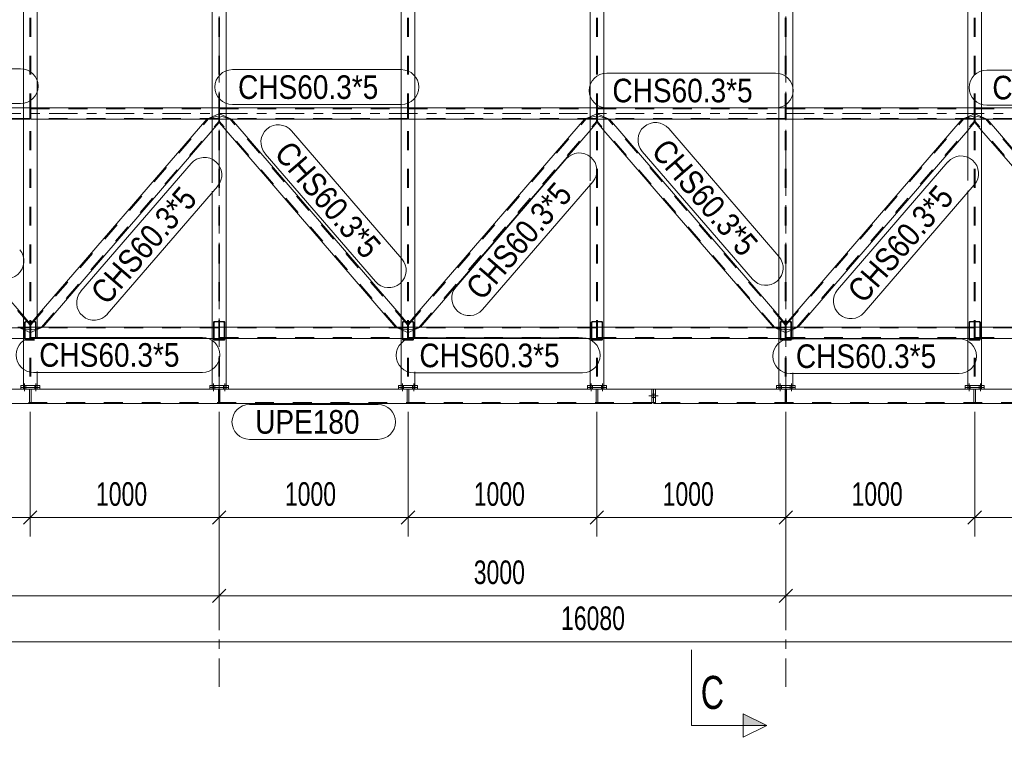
# Model space of a CAD drawing. Header units: millimetres. Extents: x -66 to 775, y -448 to 146.
# Tile 12 of 30: x 100 to 204, y -209 to -133. Entities that reach past the tile are written whole.
import ezdxf

# ---------------------------------------------------------------- set-up
doc = ezdxf.new("R2010")
doc.units = ezdxf.units.MM
for name, pattern in [('XKITLINE00', [0]), ('XKITLINE02', [4, 2, -2]), ('XKITLINE03', [6, 3, -1, 1, -1])]:
    doc.linetypes.add(name, pattern=pattern)
for name, color, linetype, lineweight in [('Kóta', 4, 'Continuous', 0), ('Mřížka', 4, 'Continuous', 0), ('Prvek', 2, 'Continuous', 0), ('Značka prvku', 2, 'Continuous', 0), ('Řez', 7, 'Continuous', 0), ('Šroub', 3, 'Continuous', 0)]:
    doc.layers.add(name, color=color, linetype=linetype, lineweight=lineweight)
doc.styles.add('ARIAL', font='arial.ttf')
doc.styles.add('ARIAL_NARROW', font='ARIALN.TTF')

msp = doc.modelspace()

# ---------------------------------------------------------------- hatches: boundary and pattern name
at = {"layer": 'Řez'}
msp.add_hatch(color=6, dxfattribs=at).paths.add_polyline_path([(176.5, -206.52), (179, -207.77), (176.5, -207.77)], flags=17)

# ---------------------------------------------------------------- linework, layer by layer
at = {"layer": 'Kóta', "color": 7, "linetype": 'XKITLINE00', "lineweight": 0}
for p, q in [((101, -174.55), (101, -187.75)), ((101, -174.55), (101, -187.75)), ((121, -174.55), (121, -187.75)), ((121, -174.55), (121, -187.75)), ((121, -174.66), (121, -196.04)), ((121, -174.66), (121, -196.04)), ((141, -174.55), (141, -187.75)), ((141, -174.55), (141, -187.75)), ((161, -174.55), (161, -187.75)), ((161, -174.55), (161, -187.75)), ((181, -174.55), (181, -187.75)), ((181, -174.55), (181, -187.75)), ((181, -174.66), (181, -196.04)), ((181, -174.66), (181, -196.04)), ((201, -174.55), (201, -187.75)), ((201, -174.55), (201, -187.75)), ((101.71, -185.04), (100.29, -186.46)), ((101.71, -185.04), (100.29, -186.46)), ((121.71, -185.04), (120.29, -186.46)), ((121.71, -185.04), (120.29, -186.46)), ((141.71, -185.04), (140.29, -186.46)), ((141.71, -185.04), (140.29, -186.46)), ((161.71, -185.04), (160.29, -186.46)), ((161.71, -185.04), (160.29, -186.46)), ((181.71, -185.04), (180.29, -186.46)), ((181.71, -185.04), (180.29, -186.46)), ((201.71, -185.04), (200.29, -186.46)), ((201.71, -185.04), (200.29, -186.46)), ((81, -185.75), (101, -185.75)), ((101, -185.75), (121, -185.75)), ((121, -185.75), (141, -185.75)), ((141, -185.75), (161, -185.75)), ((161, -185.75), (181, -185.75)), ((181, -185.75), (201, -185.75)), ((201, -185.75), (221, -185.75)), ((121.71, -193.33), (120.29, -194.75)), ((121.71, -193.33), (120.29, -194.75)), ((181.71, -193.33), (180.29, -194.75)), ((181.71, -193.33), (180.29, -194.75)), ((61, -194.04), (121, -194.04)), ((121, -194.04), (181, -194.04)), ((181, -194.04), (241, -194.04)), ((0.2, -198.91), (321.8, -198.91))]:
    msp.add_line(p, q, dxfattribs=at)
at = {"layer": 'Kóta', "color": 3}
for p in [(101, -185.75), (101, -185.75), (121, -185.75), (121, -185.75), (141, -185.75), (141, -185.75), (161, -185.75), (161, -185.75), (181, -185.75), (181, -185.75), (201, -185.75), (201, -185.75), (121, -194.04), (121, -194.04), (181, -194.04), (181, -194.04)]:
    msp.add_point(p, dxfattribs=at)
at = {"layer": 'Mřížka', "color": 1, "linetype": 'XKITLINE03', "lineweight": 0}
for p, q in [((121, -203.66), (121, -60.96)), ((181, -203.66), (181, -60.96)), ((-29, -142.96), (351, -142.96)), ((-29, -173.66), (351, -173.66))]:
    msp.add_line(p, q, dxfattribs=at)
at = {"layer": 'Prvek', "color": 3, "linetype": 'XKITLINE00', "lineweight": 0}
for p, q in [((100.27, -171.76), (100.27, -92.82)), ((101.73, -166.77), (101.73, -92.82)), ((120.27, -150.3), (120.27, -92.82)), ((121.73, -171.76), (121.73, -92.82)), ((140.27, -171.76), (140.27, -92.82)), ((141.73, -166.82), (141.73, -92.82)), ((160.27, -150.07), (160.27, -92.82)), ((161.73, -171.76), (161.73, -92.82)), ((180.27, -171.76), (180.27, -92.82)), ((181.73, -166.9), (181.73, -92.82)), ((200.27, -150.03), (200.27, -92.82)), ((201.73, -171.76), (201.73, -92.82)), ((100.27, -142.36), (81.73, -142.36)), ((120.27, -142.36), (101.73, -142.36)), ((140.27, -142.36), (121.73, -142.36)), ((160.27, -142.36), (141.73, -142.36)), ((180.27, -142.36), (161.73, -142.36)), ((200.27, -142.36), (181.73, -142.36)), ((220.27, -142.36), (201.73, -142.36)), ((100.27, -164.39), (82.32, -143.56)), ((100.27, -143.56), (82.32, -143.56)), ((119.68, -143.56), (101.73, -164.39)), ((119.68, -143.56), (101.73, -143.56)), ((120.27, -143.3), (119.68, -143.56)), ((122.22, -143.52), (121.73, -143.3)), ((122.32, -143.56), (122.22, -143.52)), ((140.27, -164.39), (122.32, -143.56)), ((140.27, -143.56), (122.32, -143.56)), ((159.68, -143.56), (141.73, -164.39)), ((159.68, -143.56), (141.73, -143.56)), ((160.27, -143.3), (159.68, -143.56)), ((162.22, -143.52), (161.73, -143.3)), ((162.32, -143.56), (162.22, -143.52)), ((180.27, -164.39), (162.32, -143.56)), ((180.27, -143.56), (162.32, -143.56)), ((199.68, -143.56), (181.73, -164.39)), ((199.68, -143.56), (181.73, -143.56)), ((200.27, -143.3), (199.68, -143.56)), ((202.22, -143.52), (201.73, -143.3)), ((202.32, -143.56), (202.22, -143.52)), ((220.27, -164.39), (202.32, -143.56)), ((220.27, -143.56), (202.32, -143.56)), ((120.27, -144.73), (102.32, -165.56)), ((139.68, -165.56), (121.73, -144.73)), ((160.27, -144.73), (142.32, -165.56)), ((179.68, -165.56), (161.73, -144.73)), ((200.27, -144.73), (182.32, -165.56)), ((219.68, -165.56), (201.73, -144.73)), ((120.27, -171.76), (120.27, -151.16)), ((160.27, -171.76), (160.27, -150.36)), ((200.27, -171.76), (200.27, -151.14)), ((100.27, -165.83), (99.68, -165.56)), ((102.32, -165.56), (101.73, -165.83)), ((120.27, -165.56), (102.32, -165.56)), ((139.68, -165.56), (121.73, -165.56)), ((140.27, -165.83), (139.68, -165.56)), ((142.32, -165.56), (141.73, -165.83)), ((160.27, -165.56), (142.32, -165.56)), ((179.68, -165.56), (161.73, -165.56)), ((180.27, -165.83), (179.68, -165.56)), ((182.32, -165.56), (181.73, -165.83)), ((200.27, -165.56), (182.32, -165.56)), ((219.68, -165.56), (201.73, -165.56)), ((100.27, -166.76), (81.73, -166.76)), ((120.27, -166.76), (101.73, -166.76)), ((140.27, -166.76), (121.73, -166.76)), ((160.27, -166.76), (141.73, -166.76)), ((180.27, -166.76), (161.73, -166.76)), ((200.27, -166.76), (181.73, -166.76)), ((220.27, -166.76), (201.73, -166.76)), ((101.73, -171.76), (101.73, -170.27)), ((141.73, -171.76), (141.73, -170.32)), ((181.73, -171.76), (181.73, -170.4)), ((100.27, -171.76), (100, -171.76)), ((100, -171.76), (100, -171.96)), ((102, -171.96), (100, -171.96)), ((100, -171.96), (100, -172.16)), ((100, -171.96), (102, -171.96)), ((100.27, -171.76), (101.73, -171.76)), ((102, -171.76), (101.73, -171.76)), ((102, -171.96), (102, -171.76)), ((102, -172.16), (102, -171.96)), ((120.27, -171.76), (120, -171.76)), ((120, -171.76), (120, -171.96)), ((122, -171.96), (120, -171.96)), ((120, -171.96), (120, -172.16)), ((120, -171.96), (122, -171.96)), ((120.27, -171.76), (121.73, -171.76)), ((122, -171.76), (121.73, -171.76)), ((122, -171.96), (122, -171.76)), ((122, -172.16), (122, -171.96)), ((140.27, -171.76), (140, -171.76)), ((140, -171.76), (140, -171.96)), ((142, -171.96), (140, -171.96)), ((140, -171.96), (140, -172.16)), ((140, -171.96), (142, -171.96)), ((140.27, -171.76), (141.73, -171.76)), ((142, -171.76), (141.73, -171.76)), ((142, -171.96), (142, -171.76)), ((142, -172.16), (142, -171.96)), ((160.27, -171.76), (160, -171.76)), ((160, -171.76), (160, -171.96)), ((160, -171.96), (162, -171.96)), ((162, -171.96), (160, -171.96)), ((160, -171.96), (160, -172.16)), ((160.27, -171.76), (161.73, -171.76)), ((162, -171.76), (161.73, -171.76)), ((162, -171.96), (162, -171.76)), ((162, -172.16), (162, -171.96)), ((180.27, -171.76), (180, -171.76)), ((180, -171.76), (180, -171.96)), ((180, -171.96), (182, -171.96)), ((182, -171.96), (180, -171.96)), ((180, -171.96), (180, -172.16)), ((180.27, -171.76), (181.73, -171.76)), ((182, -171.76), (181.73, -171.76)), ((182, -171.96), (182, -171.76)), ((182, -172.16), (182, -171.96)), ((200.27, -171.76), (200, -171.76)), ((200, -171.76), (200, -171.96)), ((202, -171.96), (200, -171.96)), ((200, -171.96), (200, -172.16)), ((200, -171.96), (202, -171.96)), ((200.27, -171.76), (201.73, -171.76)), ((202, -171.76), (201.73, -171.76)), ((202, -171.96), (202, -171.76)), ((202, -172.16), (202, -171.96)), ((166.8, -172.16), (0.2, -172.16)), ((166.8, -173.66), (166.8, -172.16)), ((167, -172.16), (166.8, -172.16)), ((167, -173.56), (167, -172.16)), ((167.2, -172.16), (167, -172.16)), ((167, -173.56), (167, -172.16)), ((321.8, -172.16), (167.2, -172.16)), ((167.2, -172.16), (167.2, -173.66)), ((166.8, -173.66), (0.2, -173.66)), ((167, -173.56), (166.8, -173.56)), ((167.2, -173.56), (167, -173.56)), ((321.8, -173.66), (167.2, -173.66))]:
    msp.add_line(p, q, dxfattribs=at)
at = {"layer": 'Prvek', "color": 7, "linetype": 'XKITLINE02', "lineweight": 0}
for p, q in [((100.95, -92.82), (100.95, -171.76)), ((101.05, -92.82), (101.05, -171.76)), ((120.95, -92.82), (120.95, -171.76)), ((121.05, -92.82), (121.05, -171.76)), ((140.95, -92.82), (140.95, -171.76)), ((141.05, -92.82), (141.05, -171.76)), ((160.95, -92.82), (160.95, -171.76)), ((161.05, -92.82), (161.05, -171.76)), ((180.95, -92.82), (180.95, -171.76)), ((181.05, -92.82), (181.05, -171.76)), ((200.95, -92.82), (200.95, -171.76)), ((201.05, -92.82), (201.05, -171.76)), ((81.05, -142.46), (100.95, -142.46)), ((100.95, -142.36), (100.27, -142.36)), ((100.95, -143.56), (100.95, -142.36)), ((101.73, -142.36), (101.05, -142.36)), ((101.05, -142.36), (101.05, -143.56)), ((101.05, -142.46), (120.95, -142.46)), ((120.95, -142.36), (120.27, -142.36)), ((120.95, -143.56), (120.95, -142.36)), ((121.73, -142.36), (121.05, -142.36)), ((121.05, -142.36), (121.05, -143.56)), ((121.05, -142.46), (140.95, -142.46)), ((140.95, -142.36), (140.27, -142.36)), ((140.95, -143.56), (140.95, -142.36)), ((141.73, -142.36), (141.05, -142.36)), ((141.05, -142.36), (141.05, -143.56)), ((141.05, -142.46), (160.95, -142.46)), ((160.95, -142.36), (160.27, -142.36)), ((160.95, -143.56), (160.95, -142.36)), ((161.73, -142.36), (161.05, -142.36)), ((161.05, -142.36), (161.05, -143.56)), ((161.05, -142.46), (180.95, -142.46)), ((180.95, -142.36), (180.27, -142.36)), ((180.95, -143.56), (180.95, -142.36)), ((181.73, -142.36), (181.05, -142.36)), ((181.05, -142.36), (181.05, -143.56)), ((181.05, -142.46), (200.95, -142.46)), ((200.95, -142.36), (200.27, -142.36)), ((200.95, -143.56), (200.95, -142.36)), ((201.73, -142.36), (201.05, -142.36)), ((201.05, -142.36), (201.05, -143.56)), ((201.05, -142.46), (220.95, -142.46)), ((100.95, -143.46), (81.05, -143.46)), ((100.95, -165.34), (82.18, -143.56)), ((100.95, -143.56), (100.27, -143.56)), ((120.95, -143.46), (101.05, -143.46)), ((101.05, -165.34), (119.82, -143.56)), ((101.73, -143.56), (101.05, -143.56)), ((102.18, -165.56), (120.95, -143.79)), ((119.82, -143.56), (119.68, -143.56)), ((120.95, -143.56), (119.68, -143.56)), ((119.82, -143.56), (119.9, -143.53)), ((119.9, -143.53), (119.94, -143.52)), ((119.94, -143.52), (120.12, -143.43)), ((120.12, -143.43), (120.3, -143.39)), ((120.95, -142.98), (120.27, -143.3)), ((120.3, -143.39), (120.43, -143.33)), ((120.73, -143.27), (120.43, -143.33)), ((120.94, -143.33), (120.73, -143.27)), ((120.95, -143.39), (120.94, -143.33)), ((120.95, -142.98), (120.95, -143.94)), ((121.73, -143.3), (121.05, -142.98)), ((121.05, -142.98), (121.05, -143.94)), ((121.06, -143.33), (121.05, -143.39)), ((140.95, -143.46), (121.05, -143.46)), ((122.32, -143.56), (121.05, -143.56)), ((139.82, -165.56), (121.05, -143.79)), ((121.27, -143.27), (121.06, -143.33)), ((121.57, -143.33), (121.27, -143.27)), ((121.57, -143.33), (121.7, -143.39)), ((121.57, -143.33), (121.7, -143.39)), ((121.7, -143.39), (121.88, -143.43)), ((121.7, -143.39), (121.88, -143.43)), ((121.88, -143.43), (122.06, -143.52)), ((122.06, -143.52), (122.1, -143.53)), ((122.18, -143.56), (122.1, -143.53)), ((140.95, -165.34), (122.18, -143.56)), ((122.32, -143.56), (122.18, -143.56)), ((140.95, -143.56), (140.27, -143.56)), ((160.95, -143.46), (141.05, -143.46)), ((141.05, -165.34), (159.82, -143.56)), ((141.73, -143.56), (141.05, -143.56)), ((142.18, -165.56), (160.95, -143.79)), ((159.82, -143.56), (159.68, -143.56)), ((160.95, -143.56), (159.68, -143.56)), ((159.82, -143.56), (159.9, -143.53)), ((159.9, -143.53), (159.94, -143.52)), ((159.94, -143.52), (160.12, -143.43)), ((160.12, -143.43), (160.3, -143.39)), ((160.95, -142.98), (160.27, -143.3)), ((160.3, -143.39), (160.43, -143.33)), ((160.73, -143.27), (160.43, -143.33)), ((160.94, -143.33), (160.73, -143.27)), ((160.95, -143.39), (160.94, -143.33)), ((160.95, -142.98), (160.95, -143.94)), ((161.73, -143.3), (161.05, -142.98)), ((161.05, -142.98), (161.05, -143.94)), ((161.06, -143.33), (161.05, -143.39)), ((180.95, -143.46), (161.05, -143.46)), ((162.32, -143.56), (161.05, -143.56)), ((179.82, -165.56), (161.05, -143.79)), ((161.27, -143.27), (161.06, -143.33)), ((161.57, -143.33), (161.27, -143.27)), ((161.57, -143.33), (161.7, -143.39)), ((161.57, -143.33), (161.7, -143.39)), ((161.7, -143.39), (161.88, -143.43)), ((161.7, -143.39), (161.88, -143.43)), ((161.88, -143.43), (162.06, -143.52)), ((162.06, -143.52), (162.1, -143.53)), ((162.18, -143.56), (162.1, -143.53)), ((180.95, -165.34), (162.18, -143.56)), ((162.32, -143.56), (162.18, -143.56)), ((180.95, -143.56), (180.27, -143.56)), ((200.95, -143.46), (181.05, -143.46)), ((181.05, -165.34), (199.82, -143.56)), ((181.73, -143.56), (181.05, -143.56)), ((182.18, -165.56), (200.95, -143.79)), ((199.82, -143.56), (199.68, -143.56)), ((200.95, -143.56), (199.68, -143.56)), ((199.82, -143.56), (199.9, -143.53)), ((199.9, -143.53), (199.94, -143.52)), ((199.94, -143.52), (200.12, -143.43)), ((200.12, -143.43), (200.3, -143.39)), ((200.95, -142.98), (200.27, -143.3)), ((200.3, -143.39), (200.43, -143.33)), ((200.73, -143.27), (200.43, -143.33)), ((200.94, -143.33), (200.73, -143.27)), ((200.95, -143.39), (200.94, -143.33)), ((200.95, -142.98), (200.95, -143.94)), ((201.73, -143.3), (201.05, -142.98)), ((201.05, -142.98), (201.05, -143.94)), ((201.06, -143.33), (201.05, -143.39)), ((220.95, -143.46), (201.05, -143.46)), ((202.32, -143.56), (201.05, -143.56)), ((219.82, -165.56), (201.05, -143.79)), ((201.27, -143.27), (201.06, -143.33)), ((201.57, -143.33), (201.27, -143.27)), ((201.57, -143.33), (201.7, -143.39)), ((201.57, -143.33), (201.7, -143.39)), ((201.7, -143.39), (201.88, -143.43)), ((201.7, -143.39), (201.88, -143.43)), ((201.88, -143.43), (202.06, -143.52)), ((202.06, -143.52), (202.1, -143.53)), ((202.18, -143.56), (202.1, -143.53)), ((220.95, -165.34), (202.18, -143.56)), ((202.32, -143.56), (202.18, -143.56)), ((120.95, -143.94), (120.27, -144.73)), ((121.73, -144.73), (121.05, -143.94)), ((160.95, -143.94), (160.27, -144.73)), ((161.73, -144.73), (161.05, -143.94)), ((200.95, -143.94), (200.27, -144.73)), ((201.73, -144.73), (201.05, -143.94)), ((100.95, -165.18), (100.27, -164.39)), ((101.73, -164.39), (101.05, -165.18)), ((140.95, -165.18), (140.27, -164.39)), ((141.73, -164.39), (141.05, -165.18)), ((180.95, -165.18), (180.27, -164.39)), ((181.73, -164.39), (181.05, -165.18)), ((100.95, -165.66), (81.05, -165.66)), ((100.95, -165.56), (99.68, -165.56)), ((99.9, -165.6), (99.82, -165.56)), ((99.94, -165.6), (99.9, -165.6)), ((100.12, -165.69), (99.94, -165.6)), ((100.3, -165.73), (100.12, -165.69)), ((100.43, -165.79), (100.3, -165.73)), ((100.41, -165.04), (100.4, -165.09)), ((100.4, -166.83), (100.4, -165.09)), ((100.44, -165), (100.41, -165.04)), ((100.48, -164.97), (100.44, -165)), ((100.46, -165.09), (100.47, -165.06)), ((100.46, -166.83), (100.46, -165.09)), ((100.47, -165.06), (100.48, -165.04)), ((100.53, -164.96), (100.48, -164.97)), ((100.48, -165.04), (100.5, -165.03)), ((100.5, -165.03), (100.53, -165.02)), ((101.47, -164.96), (100.53, -164.96)), ((101.47, -165.02), (100.53, -165.02)), ((100.94, -165.79), (100.95, -165.73)), ((100.94, -165.79), (100.95, -165.73)), ((100.95, -166.14), (100.95, -165.18)), ((100.95, -166.76), (100.95, -165.56)), ((101.05, -166.14), (101.05, -165.18)), ((102.32, -165.56), (101.05, -165.56)), ((101.05, -165.56), (101.05, -166.76)), ((120.95, -165.66), (101.05, -165.66)), ((101.06, -165.79), (101.05, -165.73)), ((101.52, -164.97), (101.47, -164.96)), ((101.47, -165.02), (101.5, -165.03)), ((101.5, -165.03), (101.52, -165.04)), ((101.56, -165), (101.52, -164.97)), ((101.52, -165.04), (101.53, -165.06)), ((101.53, -165.06), (101.54, -165.09)), ((101.54, -166.77), (101.54, -165.09)), ((101.59, -165.04), (101.56, -165)), ((101.7, -165.73), (101.57, -165.79)), ((101.6, -165.09), (101.59, -165.04)), ((101.6, -166.77), (101.6, -165.09)), ((101.88, -165.69), (101.7, -165.73)), ((101.88, -165.69), (102.06, -165.6)), ((102.06, -165.6), (102.1, -165.6)), ((102.1, -165.6), (102.18, -165.56)), ((102.18, -165.56), (102.32, -165.56)), ((120.95, -165.56), (120.27, -165.56)), ((120.41, -165.04), (120.4, -165.09)), ((120.4, -165.09), (120.4, -166.83)), ((120.44, -165), (120.41, -165.04)), ((120.48, -164.97), (120.44, -165)), ((120.46, -165.09), (120.47, -165.06)), ((120.46, -165.09), (120.46, -166.83)), ((120.47, -165.06), (120.48, -165.04)), ((120.53, -164.96), (120.48, -164.97)), ((120.48, -165.04), (120.5, -165.03)), ((120.5, -165.03), (120.53, -165.02)), ((121.47, -164.96), (120.53, -164.96)), ((121.47, -165.02), (120.53, -165.02)), ((120.95, -166.76), (120.95, -165.56)), ((121.73, -165.56), (121.05, -165.56)), ((121.05, -165.56), (121.05, -166.76)), ((140.95, -165.66), (121.05, -165.66)), ((121.52, -164.97), (121.47, -164.96)), ((121.47, -165.02), (121.5, -165.03)), ((121.5, -165.03), (121.52, -165.04)), ((121.56, -165), (121.52, -164.97)), ((121.52, -165.04), (121.53, -165.06)), ((121.53, -165.06), (121.54, -165.09)), ((121.54, -165.09), (121.54, -166.83)), ((121.59, -165.04), (121.56, -165)), ((121.6, -165.09), (121.59, -165.04)), ((121.6, -165.09), (121.6, -166.83)), ((139.82, -165.56), (139.68, -165.56)), ((140.95, -165.56), (139.68, -165.56)), ((139.9, -165.6), (139.82, -165.56)), ((139.94, -165.6), (139.9, -165.6)), ((140.12, -165.69), (139.94, -165.6)), ((140.3, -165.73), (140.12, -165.69)), ((140.43, -165.79), (140.3, -165.73)), ((140.41, -165.04), (140.4, -165.09)), ((140.4, -166.83), (140.4, -165.09)), ((140.44, -165), (140.41, -165.04)), ((140.48, -164.97), (140.44, -165)), ((140.46, -165.09), (140.47, -165.06)), ((140.46, -166.83), (140.46, -165.09)), ((140.47, -165.06), (140.48, -165.04)), ((140.53, -164.96), (140.48, -164.97)), ((140.48, -165.04), (140.5, -165.03)), ((140.5, -165.03), (140.53, -165.02)), ((141.47, -164.96), (140.53, -164.96)), ((141.47, -165.02), (140.53, -165.02)), ((140.94, -165.79), (140.95, -165.73)), ((140.94, -165.79), (140.95, -165.73)), ((140.95, -166.14), (140.95, -165.18)), ((140.95, -166.76), (140.95, -165.56)), ((141.05, -166.14), (141.05, -165.18)), ((142.32, -165.56), (141.05, -165.56)), ((141.05, -165.56), (141.05, -166.76)), ((160.95, -165.66), (141.05, -165.66)), ((141.06, -165.79), (141.05, -165.73)), ((141.52, -164.97), (141.47, -164.96)), ((141.47, -165.02), (141.5, -165.03)), ((141.5, -165.03), (141.52, -165.04)), ((141.56, -165), (141.52, -164.97)), ((141.52, -165.04), (141.53, -165.06)), ((141.53, -165.06), (141.54, -165.09)), ((141.54, -166.83), (141.54, -165.09)), ((141.59, -165.04), (141.56, -165)), ((141.7, -165.73), (141.57, -165.79)), ((141.6, -165.09), (141.59, -165.04)), ((141.6, -166.83), (141.6, -165.09)), ((141.88, -165.69), (141.7, -165.73)), ((141.88, -165.69), (142.06, -165.6)), ((142.06, -165.6), (142.1, -165.6)), ((142.1, -165.6), (142.18, -165.56)), ((142.18, -165.56), (142.32, -165.56)), ((160.95, -165.56), (160.27, -165.56)), ((160.41, -165.04), (160.4, -165.09)), ((160.4, -165.09), (160.4, -166.83)), ((160.44, -165), (160.41, -165.04)), ((160.48, -164.97), (160.44, -165)), ((160.46, -165.09), (160.47, -165.06)), ((160.46, -165.09), (160.46, -166.83)), ((160.47, -165.06), (160.48, -165.04)), ((160.53, -164.96), (160.48, -164.97)), ((160.48, -165.04), (160.5, -165.03)), ((160.5, -165.03), (160.53, -165.02)), ((161.47, -164.96), (160.53, -164.96)), ((161.47, -165.02), (160.53, -165.02)), ((160.95, -166.76), (160.95, -165.56)), ((161.73, -165.56), (161.05, -165.56)), ((161.05, -165.56), (161.05, -166.76)), ((180.95, -165.66), (161.05, -165.66)), ((161.52, -164.97), (161.47, -164.96)), ((161.47, -165.02), (161.5, -165.03)), ((161.5, -165.03), (161.52, -165.04)), ((161.56, -165), (161.52, -164.97)), ((161.52, -165.04), (161.53, -165.06)), ((161.53, -165.06), (161.54, -165.09)), ((161.54, -165.09), (161.54, -166.83)), ((161.59, -165.04), (161.56, -165)), ((161.6, -165.09), (161.59, -165.04)), ((161.6, -165.09), (161.6, -166.83)), ((179.82, -165.56), (179.68, -165.56)), ((180.95, -165.56), (179.68, -165.56)), ((179.9, -165.6), (179.82, -165.56)), ((179.94, -165.6), (179.9, -165.6)), ((180.12, -165.69), (179.94, -165.6)), ((180.3, -165.73), (180.12, -165.69)), ((180.43, -165.79), (180.3, -165.73)), ((180.41, -165.04), (180.4, -165.09)), ((180.4, -166.83), (180.4, -165.09)), ((180.44, -165), (180.41, -165.04)), ((180.48, -164.97), (180.44, -165)), ((180.46, -165.09), (180.47, -165.06)), ((180.46, -166.83), (180.46, -165.09)), ((180.47, -165.06), (180.48, -165.04)), ((180.53, -164.96), (180.48, -164.97)), ((180.48, -165.04), (180.5, -165.03)), ((180.5, -165.03), (180.53, -165.02)), ((181.47, -164.96), (180.53, -164.96)), ((181.47, -165.02), (180.53, -165.02)), ((180.94, -165.79), (180.95, -165.73)), ((180.94, -165.79), (180.95, -165.73)), ((180.95, -166.14), (180.95, -165.18)), ((180.95, -166.76), (180.95, -165.56)), ((181.05, -166.14), (181.05, -165.18)), ((182.32, -165.56), (181.05, -165.56)), ((181.05, -165.56), (181.05, -166.76)), ((200.95, -165.66), (181.05, -165.66)), ((181.06, -165.79), (181.05, -165.73)), ((181.52, -164.97), (181.47, -164.96)), ((181.47, -165.02), (181.5, -165.03)), ((181.5, -165.03), (181.52, -165.04)), ((181.56, -165), (181.52, -164.97)), ((181.52, -165.04), (181.53, -165.06)), ((181.53, -165.06), (181.54, -165.09)), ((181.54, -166.83), (181.54, -165.09)), ((181.59, -165.04), (181.56, -165)), ((181.7, -165.73), (181.57, -165.79)), ((181.6, -165.09), (181.59, -165.04)), ((181.6, -166.83), (181.6, -165.09)), ((181.88, -165.69), (181.7, -165.73)), ((181.88, -165.69), (182.06, -165.6)), ((182.06, -165.6), (182.1, -165.6)), ((182.1, -165.6), (182.18, -165.56)), ((182.18, -165.56), (182.32, -165.56)), ((200.95, -165.56), (200.27, -165.56)), ((200.41, -165.04), (200.4, -165.09)), ((200.4, -165.09), (200.4, -166.83)), ((200.44, -165), (200.41, -165.04)), ((200.48, -164.97), (200.44, -165)), ((200.46, -165.09), (200.47, -165.06)), ((200.46, -165.09), (200.46, -166.83)), ((200.47, -165.06), (200.48, -165.04)), ((200.53, -164.96), (200.48, -164.97)), ((200.48, -165.04), (200.5, -165.03)), ((200.5, -165.03), (200.53, -165.02)), ((201.47, -164.96), (200.53, -164.96)), ((201.47, -165.02), (200.53, -165.02)), ((200.95, -166.76), (200.95, -165.56)), ((201.73, -165.56), (201.05, -165.56)), ((201.05, -165.56), (201.05, -166.76)), ((220.95, -165.66), (201.05, -165.66)), ((201.52, -164.97), (201.47, -164.96)), ((201.47, -165.02), (201.5, -165.03)), ((201.5, -165.03), (201.52, -165.04)), ((201.56, -165), (201.52, -164.97)), ((201.52, -165.04), (201.53, -165.06)), ((201.53, -165.06), (201.54, -165.09)), ((201.54, -165.09), (201.54, -166.83)), ((201.59, -165.04), (201.56, -165)), ((201.6, -165.09), (201.59, -165.04)), ((201.6, -165.09), (201.6, -166.83)), ((81.05, -166.66), (100.95, -166.66)), ((100.95, -166.14), (100.27, -165.83)), ((100.95, -166.76), (100.27, -166.76)), ((100.73, -165.85), (100.43, -165.79)), ((100.94, -165.79), (100.73, -165.85)), ((101.73, -165.83), (101.05, -166.14)), ((101.05, -166.66), (120.95, -166.66)), ((101.73, -166.76), (101.05, -166.76)), ((101.27, -165.85), (101.06, -165.79)), ((101.57, -165.79), (101.27, -165.85)), ((120.95, -166.76), (120.27, -166.76)), ((121.05, -166.66), (140.95, -166.66)), ((121.73, -166.76), (121.05, -166.76)), ((140.95, -166.14), (140.27, -165.83)), ((140.95, -166.76), (140.27, -166.76)), ((140.73, -165.85), (140.43, -165.79)), ((140.94, -165.79), (140.73, -165.85)), ((141.73, -165.83), (141.05, -166.14)), ((141.05, -166.66), (160.95, -166.66)), ((141.73, -166.76), (141.05, -166.76)), ((141.27, -165.85), (141.06, -165.79)), ((141.57, -165.79), (141.27, -165.85)), ((160.95, -166.76), (160.27, -166.76)), ((161.05, -166.66), (180.95, -166.66)), ((161.73, -166.76), (161.05, -166.76)), ((180.95, -166.14), (180.27, -165.83)), ((180.95, -166.76), (180.27, -166.76)), ((180.73, -165.85), (180.43, -165.79)), ((180.94, -165.79), (180.73, -165.85)), ((181.73, -165.83), (181.05, -166.14)), ((181.05, -166.66), (200.95, -166.66)), ((181.73, -166.76), (181.05, -166.76)), ((181.27, -165.85), (181.06, -165.79)), ((181.57, -165.79), (181.27, -165.85)), ((200.95, -166.76), (200.27, -166.76)), ((201.05, -166.66), (220.95, -166.66)), ((201.73, -166.76), (201.05, -166.76)), ((100.4, -166.83), (100.41, -166.88)), ((100.41, -166.88), (100.44, -166.92)), ((100.44, -166.92), (100.48, -166.95)), ((100.47, -166.86), (100.46, -166.83)), ((100.48, -166.88), (100.47, -166.86)), ((100.5, -166.89), (100.48, -166.88)), ((100.48, -166.95), (100.53, -166.96)), ((100.53, -166.9), (100.5, -166.89)), ((101.45, -166.9), (100.53, -166.9)), ((101.45, -166.96), (100.53, -166.96)), ((120.4, -166.83), (120.41, -166.88)), ((120.41, -166.88), (120.44, -166.92)), ((120.44, -166.92), (120.48, -166.95)), ((120.47, -166.86), (120.46, -166.83)), ((120.48, -166.88), (120.47, -166.86)), ((120.5, -166.89), (120.48, -166.88)), ((120.48, -166.95), (120.53, -166.96)), ((120.53, -166.9), (120.5, -166.89)), ((121.47, -166.9), (120.53, -166.9)), ((121.47, -166.96), (120.53, -166.96)), ((121.5, -166.89), (121.47, -166.9)), ((121.47, -166.96), (121.52, -166.95)), ((121.52, -166.88), (121.5, -166.89)), ((121.53, -166.86), (121.52, -166.88)), ((121.52, -166.95), (121.56, -166.92)), ((121.54, -166.83), (121.53, -166.86)), ((121.56, -166.92), (121.59, -166.88)), ((121.59, -166.88), (121.6, -166.83)), ((140.4, -166.83), (140.41, -166.88)), ((140.41, -166.88), (140.44, -166.92)), ((140.44, -166.92), (140.48, -166.95)), ((140.47, -166.86), (140.46, -166.83)), ((140.48, -166.88), (140.47, -166.86)), ((140.5, -166.89), (140.48, -166.88)), ((140.48, -166.95), (140.53, -166.96)), ((140.53, -166.9), (140.5, -166.89)), ((141.47, -166.9), (140.53, -166.9)), ((141.47, -166.96), (140.53, -166.96)), ((141.5, -166.89), (141.47, -166.9)), ((141.47, -166.96), (141.52, -166.95)), ((141.52, -166.88), (141.5, -166.89)), ((141.53, -166.86), (141.52, -166.88)), ((141.52, -166.95), (141.56, -166.92)), ((141.54, -166.83), (141.53, -166.86)), ((141.56, -166.92), (141.59, -166.88)), ((141.59, -166.88), (141.6, -166.83)), ((160.4, -166.83), (160.41, -166.88)), ((160.41, -166.88), (160.44, -166.92)), ((160.44, -166.92), (160.48, -166.95)), ((160.47, -166.86), (160.46, -166.83)), ((160.48, -166.88), (160.47, -166.86)), ((160.5, -166.89), (160.48, -166.88)), ((160.48, -166.95), (160.53, -166.96)), ((160.53, -166.9), (160.5, -166.89)), ((161.47, -166.9), (160.53, -166.9)), ((161.47, -166.96), (160.53, -166.96)), ((161.5, -166.89), (161.47, -166.9)), ((161.47, -166.96), (161.52, -166.95)), ((161.52, -166.88), (161.5, -166.89)), ((161.53, -166.86), (161.52, -166.88)), ((161.52, -166.95), (161.56, -166.92)), ((161.54, -166.83), (161.53, -166.86)), ((161.56, -166.92), (161.59, -166.88)), ((161.59, -166.88), (161.6, -166.83)), ((180.4, -166.83), (180.41, -166.88)), ((180.41, -166.88), (180.44, -166.92)), ((180.44, -166.92), (180.48, -166.95)), ((180.47, -166.86), (180.46, -166.83)), ((180.48, -166.88), (180.47, -166.86)), ((180.5, -166.89), (180.48, -166.88)), ((180.48, -166.95), (180.53, -166.96)), ((180.53, -166.9), (180.5, -166.89)), ((181.47, -166.9), (180.53, -166.9)), ((181.47, -166.96), (180.53, -166.96)), ((181.5, -166.89), (181.47, -166.9)), ((181.47, -166.96), (181.52, -166.95)), ((181.52, -166.88), (181.5, -166.89)), ((181.53, -166.86), (181.52, -166.88)), ((181.52, -166.95), (181.56, -166.92)), ((181.54, -166.83), (181.53, -166.86)), ((181.56, -166.92), (181.57, -166.92)), ((181.57, -166.92), (181.58, -166.9)), ((181.58, -166.9), (181.59, -166.88)), ((181.59, -166.88), (181.6, -166.83)), ((200.4, -166.83), (200.41, -166.88)), ((200.41, -166.88), (200.44, -166.92)), ((200.44, -166.92), (200.48, -166.95)), ((200.47, -166.86), (200.46, -166.83)), ((200.48, -166.88), (200.47, -166.86)), ((200.5, -166.89), (200.48, -166.88)), ((200.48, -166.95), (200.53, -166.96)), ((200.53, -166.9), (200.5, -166.89)), ((201.47, -166.9), (200.53, -166.9)), ((201.47, -166.96), (200.53, -166.96)), ((201.5, -166.89), (201.47, -166.9)), ((201.47, -166.96), (201.52, -166.95)), ((201.52, -166.88), (201.5, -166.89)), ((201.53, -166.86), (201.52, -166.88)), ((201.52, -166.95), (201.56, -166.92)), ((201.54, -166.83), (201.53, -166.86)), ((201.56, -166.92), (201.59, -166.88)), ((201.59, -166.88), (201.6, -166.83)), ((101.73, -171.76), (100.27, -171.76)), ((121.73, -171.76), (120.27, -171.76)), ((141.73, -171.76), (140.27, -171.76)), ((161.73, -171.76), (160.27, -171.76)), ((181.73, -171.76), (180.27, -171.76)), ((201.73, -171.76), (200.27, -171.76)), ((100, -172.16), (102, -172.16)), ((101.08, -172.16), (100.92, -172.16)), ((100.92, -172.16), (100.92, -173.55)), ((101.08, -173.55), (101.08, -172.16)), ((120, -172.16), (122, -172.16)), ((121.08, -172.16), (120.92, -172.16)), ((120.92, -172.16), (120.92, -173.55)), ((121.08, -173.55), (121.08, -172.16)), ((140, -172.16), (142, -172.16)), ((141.08, -172.16), (140.92, -172.16)), ((140.92, -172.16), (140.92, -173.55)), ((141.08, -173.55), (141.08, -172.16)), ((160, -172.16), (162, -172.16)), ((161.08, -172.16), (160.92, -172.16)), ((160.92, -172.16), (160.92, -173.55)), ((161.08, -173.55), (161.08, -172.16)), ((166.8, -173.56), (166.8, -172.16)), ((167.2, -173.56), (167.2, -172.16)), ((180, -172.16), (182, -172.16)), ((181.08, -172.16), (180.92, -172.16)), ((180.92, -172.16), (180.92, -173.55)), ((181.08, -173.55), (181.08, -172.16)), ((200, -172.16), (202, -172.16)), ((201.08, -172.16), (200.92, -172.16)), ((200.92, -172.16), (200.92, -173.55)), ((201.08, -173.55), (201.08, -172.16)), ((166.8, -173.55), (0.2, -173.55)), ((100.92, -173.55), (101.08, -173.55)), ((120.92, -173.55), (121.08, -173.55)), ((140.92, -173.55), (141.08, -173.55)), ((160.92, -173.55), (161.08, -173.55)), ((321.8, -173.55), (167.2, -173.55)), ((180.92, -173.55), (181.08, -173.55)), ((200.92, -173.55), (201.08, -173.55))]:
    msp.add_line(p, q, dxfattribs=at)
at = {"layer": 'Značka prvku', "color": 7, "linetype": 'XKITLINE00', "lineweight": 0}
for p, q in [((82.11, -138.2), (99.98, -138.2)), ((122.4, -138.3), (140.28, -138.3)), ((162.04, -138.66), (179.92, -138.66)), ((202.27, -138.35), (220.15, -138.35)), ((82.11, -141.9), (99.98, -141.9)), ((122.4, -142), (140.28, -142)), ((162.04, -142.36), (179.92, -142.36)), ((202.27, -142.05), (220.15, -142.05)), ((128.67, -144.79), (140.35, -158.33)), ((168.6, -144.54), (180.27, -158.08)), ((165.79, -146.96), (177.47, -160.5)), ((125.87, -147.2), (137.54, -160.74)), ((146.08, -161.31), (157.75, -147.76)), ((106.36, -161.78), (118.03, -148.24)), ((186.49, -161.62), (198.16, -148.08)), ((109.16, -164.2), (120.83, -150.66)), ((148.88, -163.72), (160.55, -150.18)), ((189.29, -164.04), (200.96, -150.49)), ((101.35, -166.67), (119.23, -166.67)), ((141.6, -166.72), (159.48, -166.72)), ((181.47, -166.8), (199.35, -166.8)), ((101.35, -170.37), (119.23, -170.37)), ((141.6, -170.42), (159.48, -170.42)), ((181.47, -170.5), (199.35, -170.5)), ((124.21, -173.76), (137.83, -173.76)), ((124.21, -177.46), (137.83, -177.46))]:
    msp.add_line(p, q, dxfattribs=at)
for centre, start, end in [((99.98, -140.05), 270, 90), ((122.4, -140.15), 90, 270), ((140.28, -140.15), 270, 90), ((162.04, -140.51), 90, 270), ((179.92, -140.51), 270, 90), ((202.27, -140.2), 90, 270), ((127.27, -145.99), 40.7636, 220.7636), ((167.2, -145.75), 40.7636, 220.7636), ((119.43, -149.45), 319.2364, 139.2364), ((159.15, -148.97), 319.2364, 139.2364), ((199.56, -149.29), 319.2364, 139.2364), ((98.48, -158.58), 220.7636, 40.7636), ((138.95, -159.54), 220.7636, 40.7636), ((178.87, -159.29), 220.7636, 40.7636), ((147.48, -162.51), 139.2364, 319.2364), ((107.76, -162.99), 139.2364, 319.2364), ((187.89, -162.83), 139.2364, 319.2364), ((101.35, -168.52), 90, 270), ((119.23, -168.52), 270, 90), ((141.6, -168.57), 90, 270), ((159.48, -168.57), 270, 90), ((181.47, -168.65), 90, 270), ((199.35, -168.65), 270, 90), ((124.21, -175.61), 90, 270), ((137.83, -175.61), 270, 90)]:
    msp.add_arc(centre, 1.85, start, end, dxfattribs=at)
at = {"layer": 'Řez', "color": 6, "linetype": 'XKITLINE00', "lineweight": 0}
for p, q in [((171, -207.77), (171, -199.77)), ((179, -207.77), (176.5, -206.52)), ((176.5, -206.52), (176.5, -209.02)), ((171, -207.77), (179, -207.77)), ((179, -207.77), (176.5, -209.02))]:
    msp.add_line(p, q, dxfattribs=at)
at = {"layer": 'Šroub', "color": 7, "linetype": 'XKITLINE02', "lineweight": 0}
for p, q in [((100.27, -171.96), (100.27, -171.76)), ((100.27, -171.96), (100.27, -171.76)), ((100.27, -172.16), (100.27, -171.96)), ((100.27, -172.16), (100.27, -171.96)), ((100.4, -172.36), (100.4, -171.56)), ((100.4, -172.36), (100.4, -171.56)), ((100.53, -171.96), (100.53, -171.76)), ((100.53, -171.96), (100.53, -171.76)), ((100.53, -172.16), (100.53, -171.96)), ((100.53, -172.16), (100.53, -171.96)), ((101.47, -171.96), (101.47, -171.76)), ((101.47, -171.96), (101.47, -171.76)), ((101.47, -172.16), (101.47, -171.96)), ((101.47, -172.16), (101.47, -171.96)), ((101.6, -172.36), (101.6, -171.56)), ((101.6, -172.36), (101.6, -171.56)), ((101.73, -171.96), (101.73, -171.76)), ((101.73, -171.96), (101.73, -171.76)), ((101.73, -172.16), (101.73, -171.96)), ((101.73, -172.16), (101.73, -171.96)), ((120.27, -171.96), (120.27, -171.76)), ((120.27, -171.96), (120.27, -171.76)), ((120.27, -172.16), (120.27, -171.96)), ((120.27, -172.16), (120.27, -171.96)), ((120.4, -172.36), (120.4, -171.56)), ((120.4, -172.36), (120.4, -171.56)), ((120.53, -171.96), (120.53, -171.76)), ((120.53, -171.96), (120.53, -171.76)), ((120.53, -172.16), (120.53, -171.96)), ((120.53, -172.16), (120.53, -171.96)), ((121.47, -171.96), (121.47, -171.76)), ((121.47, -171.96), (121.47, -171.76)), ((121.47, -172.16), (121.47, -171.96)), ((121.47, -172.16), (121.47, -171.96)), ((121.6, -172.36), (121.6, -171.56)), ((121.6, -172.36), (121.6, -171.56)), ((121.73, -171.96), (121.73, -171.76)), ((121.73, -171.96), (121.73, -171.76)), ((121.73, -172.16), (121.73, -171.96)), ((121.73, -172.16), (121.73, -171.96)), ((140.27, -171.96), (140.27, -171.76)), ((140.27, -171.96), (140.27, -171.76)), ((140.27, -172.16), (140.27, -171.96)), ((140.27, -172.16), (140.27, -171.96)), ((140.4, -172.36), (140.4, -171.56)), ((140.4, -172.36), (140.4, -171.56)), ((140.53, -171.96), (140.53, -171.76)), ((140.53, -171.96), (140.53, -171.76)), ((140.53, -172.16), (140.53, -171.96)), ((140.53, -172.16), (140.53, -171.96)), ((141.47, -171.96), (141.47, -171.76)), ((141.47, -171.96), (141.47, -171.76)), ((141.47, -172.16), (141.47, -171.96)), ((141.47, -172.16), (141.47, -171.96)), ((141.6, -172.36), (141.6, -171.56)), ((141.6, -172.36), (141.6, -171.56)), ((141.73, -171.96), (141.73, -171.76)), ((141.73, -171.96), (141.73, -171.76)), ((141.73, -172.16), (141.73, -171.96)), ((141.73, -172.16), (141.73, -171.96)), ((160.27, -171.96), (160.27, -171.76)), ((160.27, -171.96), (160.27, -171.76)), ((160.27, -172.16), (160.27, -171.96)), ((160.27, -172.16), (160.27, -171.96)), ((160.4, -172.36), (160.4, -171.56)), ((160.4, -172.36), (160.4, -171.56)), ((160.53, -171.96), (160.53, -171.76)), ((160.53, -171.96), (160.53, -171.76)), ((160.53, -172.16), (160.53, -171.96)), ((160.53, -172.16), (160.53, -171.96)), ((161.47, -171.96), (161.47, -171.76)), ((161.47, -171.96), (161.47, -171.76)), ((161.47, -172.16), (161.47, -171.96)), ((161.47, -172.16), (161.47, -171.96)), ((161.6, -172.36), (161.6, -171.56)), ((161.6, -172.36), (161.6, -171.56)), ((161.73, -171.96), (161.73, -171.76)), ((161.73, -171.96), (161.73, -171.76)), ((161.73, -172.16), (161.73, -171.96)), ((161.73, -172.16), (161.73, -171.96)), ((180.27, -171.96), (180.27, -171.76)), ((180.27, -171.96), (180.27, -171.76)), ((180.27, -172.16), (180.27, -171.96)), ((180.27, -172.16), (180.27, -171.96)), ((180.4, -172.36), (180.4, -171.56)), ((180.4, -172.36), (180.4, -171.56)), ((180.53, -171.96), (180.53, -171.76)), ((180.53, -171.96), (180.53, -171.76)), ((180.53, -172.16), (180.53, -171.96)), ((180.53, -172.16), (180.53, -171.96)), ((181.47, -171.96), (181.47, -171.76)), ((181.47, -171.96), (181.47, -171.76)), ((181.47, -172.16), (181.47, -171.96)), ((181.47, -172.16), (181.47, -171.96)), ((181.6, -172.36), (181.6, -171.56)), ((181.6, -172.36), (181.6, -171.56)), ((181.73, -171.96), (181.73, -171.76)), ((181.73, -171.96), (181.73, -171.76)), ((181.73, -172.16), (181.73, -171.96)), ((181.73, -172.16), (181.73, -171.96)), ((200.27, -171.96), (200.27, -171.76)), ((200.27, -171.96), (200.27, -171.76)), ((200.27, -172.16), (200.27, -171.96)), ((200.27, -172.16), (200.27, -171.96)), ((200.4, -172.36), (200.4, -171.56)), ((200.4, -172.36), (200.4, -171.56)), ((200.53, -171.96), (200.53, -171.76)), ((200.53, -171.96), (200.53, -171.76)), ((200.53, -172.16), (200.53, -171.96)), ((200.53, -172.16), (200.53, -171.96)), ((201.47, -171.96), (201.47, -171.76)), ((201.47, -171.96), (201.47, -171.76)), ((201.47, -172.16), (201.47, -171.96)), ((201.47, -172.16), (201.47, -171.96)), ((201.6, -172.36), (201.6, -171.56)), ((201.6, -172.36), (201.6, -171.56)), ((201.73, -171.96), (201.73, -171.76)), ((201.73, -171.96), (201.73, -171.76)), ((201.73, -172.16), (201.73, -171.96)), ((201.73, -172.16), (201.73, -171.96)), ((167.5, -172.85), (166.5, -172.85)), ((167.5, -172.85), (166.5, -172.85)), ((167, -172.67), (166.8, -172.67)), ((167, -172.67), (166.8, -172.67)), ((167, -173.03), (166.8, -173.03)), ((167, -173.03), (166.8, -173.03)), ((167.2, -172.67), (167, -172.67)), ((167.2, -172.67), (167, -172.67)), ((167.2, -173.03), (167, -173.03)), ((167.2, -173.03), (167, -173.03))]:
    msp.add_line(p, q, dxfattribs=at)

# ---------------------------------------------------------------- texts
at = {"layer": 'Kóta', "color": 3, "style": 'ARIAL_NARROW', "width": 0.85}
for s, p in [('1000', (107.96, -184.5)), ('1000', (127.96, -184.5)), ('1000', (147.96, -184.5)), ('1000', (167.96, -184.5)), ('1000', (187.96, -184.5)), ('3000', (147.96, -192.79)), ('16080', (157.2, -197.66))]:
    msp.add_text(s, height=2.5, dxfattribs=at).set_placement(p)
at = {"layer": 'Značka prvku', "color": 3, "style": 'ARIAL', "width": 0.85}
for s, p in [('CHS60.3*5', (123, -141.4)), ('CHS60.3*5', (162.64, -141.76)), ('CHS60.3*5', (202.87, -141.45)), ('CHS60.3*5', (101.95, -169.77)), ('CHS60.3*5', (142.2, -169.82)), ('CHS60.3*5', (182.07, -169.9)), ('UPE180', (124.81, -176.86))]:
    msp.add_text(s, height=2.5, dxfattribs=at).set_placement(p)
for rotation, p in [(-49.2343, (166.64, -147.02)), (-49.2343, (126.72, -147.26)), (49.2343, (109.1, -163.35)), (49.2343, (148.82, -162.88)), (49.2343, (189.23, -163.19))]:
    msp.add_text('CHS60.3*5', height=2.5, rotation=rotation, dxfattribs=at).set_placement(p)
at = {"layer": 'Řez', "color": 6, "style": 'ARIAL_NARROW', "width": 0.85}
msp.add_text('C', height=3.5, dxfattribs=at).set_placement((172, -206.02))

doc.saveas('drawing.dxf')
